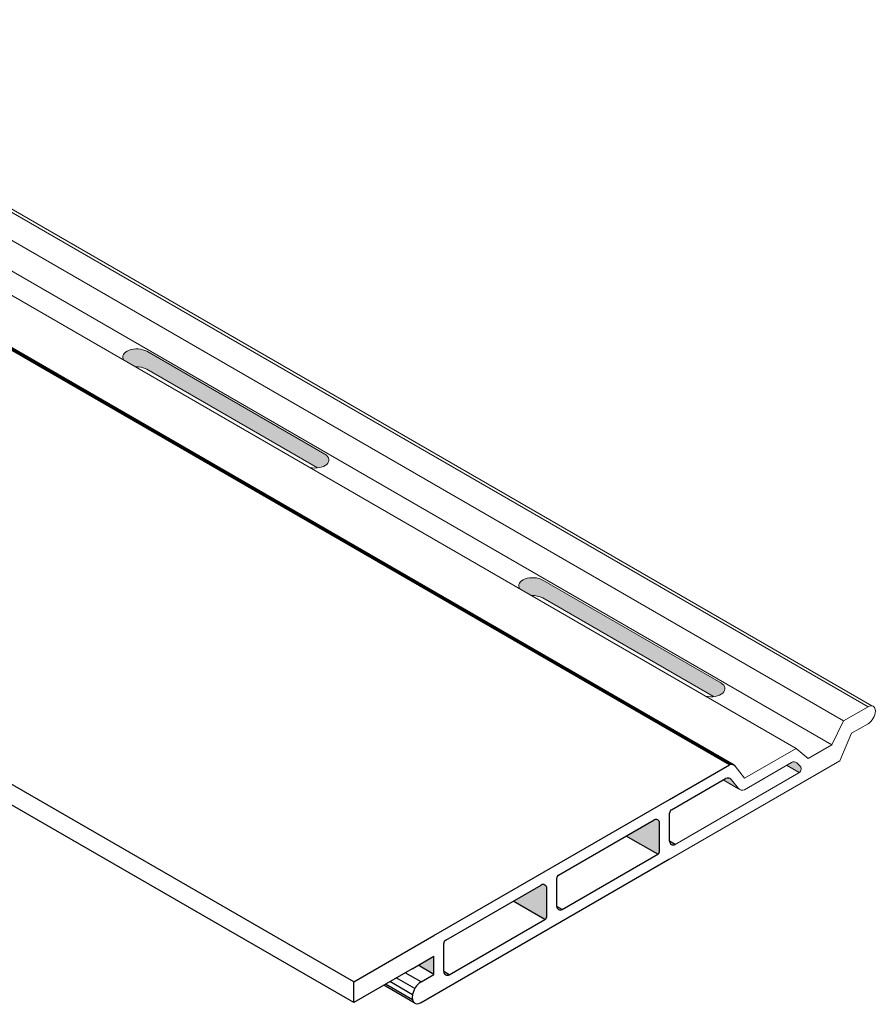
# Model space of a CAD drawing. Header units: millimetres. Extents: x 920 to 4359, y 4990 to 7199.
# Tile 3 of 4: x 2710 to 2897, y 5746 to 5962. Entities that reach past the tile are written whole.
import ezdxf

# ---------------------------------------------------------------- set-up
doc = ezdxf.new("R2010")
doc.units = ezdxf.units.MM
doc.layers.add('Wall', color=4, linetype='Continuous', lineweight=30)

# ---------------------------------------------------------------- blocks, each defined once
blk = doc.blocks.new('S1')
at = {"layer": 'Wall', "lineweight": 5}
h = blk.add_hatch(color=2, dxfattribs=at)
h.dxf.hatch_style = 1
edge = h.paths.add_edge_path()
edge.add_ellipse((1901.66, 847.85), major_axis=(-3.062, 0), ratio=0.5773503, start_angle=225, end_angle=381.92608)
edge.add_line((1898.82, 847.19), (1901.398, 845.702))
edge.add_ellipse((1901.66, 843.94), major_axis=(-3.062, 0), ratio=0.5773503, start_angle=225, end_angle=274.90926, ccw=False)
edge.add_line((1903.825, 845.19), (1941.198, 823.613))
edge.add_ellipse((1940.631, 825.35), major_axis=(-3.062, 0), ratio=0.5773503, start_angle=100.66712, end_angle=225)
edge.add_line((1942.796, 826.6), (1903.825, 849.1))
edge = h.paths.add_edge_path()
edge.add_ellipse((1815.058, 897.85), major_axis=(-3.062, 0), ratio=0.5773503, start_angle=225, end_angle=381.92608)
edge.add_line((1812.217, 897.19), (1814.796, 895.702))
edge.add_ellipse((1815.058, 893.94), major_axis=(-3.062, 0), ratio=0.5773503, start_angle=225, end_angle=274.90926, ccw=False)
edge.add_line((1817.223, 895.19), (1854.596, 873.613))
edge.add_ellipse((1854.029, 875.35), major_axis=(-3.062, 0), ratio=0.5773503, start_angle=100.66712, end_angle=225)
edge.add_line((1856.194, 876.6), (1817.223, 899.1))
edge = h.paths.add_edge_path()
edge.add_ellipse((1728.455, 947.85), major_axis=(-3.062, 0), ratio=0.5773503, start_angle=225, end_angle=381.92608)
edge.add_line((1725.615, 947.19), (1728.193, 945.702))
edge.add_ellipse((1728.455, 943.94), major_axis=(-3.062, 0), ratio=0.5773503, start_angle=225, end_angle=274.90926, ccw=False)
edge.add_line((1730.62, 945.19), (1767.993, 923.613))
edge.add_ellipse((1767.426, 925.35), major_axis=(-3.062, 0), ratio=0.5773503, start_angle=100.66712, end_angle=225)
edge.add_line((1769.591, 926.6), (1730.62, 949.1))
h = blk.add_hatch(color=2, dxfattribs=at)
h.dxf.hatch_style = 1
h.paths.add_polyline_path([(1880.043, 766.869), (1876.578, 764.869), (1880.043, 762.869)])
h.paths.add_polyline_path([(1882.208, 763.505, 0.5773503), (1883.408, 762.812)])
h.paths.add_polyline_path([(1904.724, 781.734, 0.5773503), (1903.524, 782.427), (1897.396, 778.888), (1904.324, 774.888, 0.2679492), (1904.724, 775.581)])
h.paths.add_polyline_path([(1906.889, 777.755, 0.5773503), (1908.089, 777.062)])
h.paths.add_polyline_path([(1929.406, 795.984, 0.5773503), (1928.206, 796.677), (1922.078, 793.138), (1929.006, 789.138, 0.2679492), (1929.406, 789.831)])
h.paths.add_polyline_path([(1931.571, 792.005, 0.5773503), (1932.771, 791.312)])
h.paths.add_polyline_path([(1945.118, 805.451, 0.3728247), (1943.833, 805.699), (1943.329, 805.408), (1946.675, 803.476, -0.011695), (1946.645, 803.512)])
h.paths.add_polyline_path([(1960.004, 808.58), (1959.378, 809.109, 0.3165334), (1958.232, 809.212), (1957.165, 808.596), (1959.933, 806.999, 0.4910538)])
at = {"layer": 'Wall', "color": 4, "lineweight": 5}
for p, q in [((1974.969, 821.375), (1715.162, 971.375)), ((1975.785, 821.589), (1715.977, 971.589)), ((1969.643, 818.3), (1709.836, 968.3)), ((1959.251, 812.3), (1699.443, 962.3)), ((1967.045, 813.1), (1707.237, 963.1)), ((1969.643, 818.3), (1974.969, 821.375)), ((1967.045, 813.1), (1969.643, 818.3)), ((1974.969, 817.675), (1971.375, 815.6)), ((1968.777, 809.6), (1971.375, 815.6)), ((1947.993, 805.8), (1959.251, 812.3)), ((1961.849, 810.1), (1959.251, 812.3)), ((1961.849, 810.1), (1967.045, 813.1)), ((1877.507, 756.905), (1968.777, 809.6)), ((1947.993, 805.8), (1945.93, 808.42)), ((1947.931, 803.265), (1958.232, 809.212)), ((1960.004, 808.58), (1959.378, 809.109)), ((1932.771, 791.312), (1959.857, 806.95)), ((1946.645, 803.512), (1945.118, 805.451))]:
    blk.add_line(p, q, dxfattribs=at)
at = {"layer": 'Wall'}
for p, q in [((1944.644, 808.667), (1684.837, 958.667)), ((1944.955, 808.783), (1685.148, 958.783)), ((1945.333, 808.783), (1685.526, 958.783)), ((1945.663, 808.656), (1685.818, 958.678)), ((1862.497, 761.239), (1602.689, 911.239)), ((1862.497, 756.739), (1602.689, 906.739)), ((1931.571, 801.119), (1944.644, 808.667)), ((1931.971, 798.85), (1943.833, 805.699)), ((1880.043, 771.369), (1931.571, 801.119)), ((1907.289, 784.6), (1928.206, 796.677)), ((1931.571, 792.005), (1931.571, 798.157)), ((1929.406, 789.831), (1929.406, 795.984)), ((1929.006, 789.138), (1922.078, 793.138)), ((1932.771, 791.312), (1931.571, 792.005)), ((1880.043, 758.369), (1931.571, 788.119)), ((1908.089, 777.062), (1929.006, 789.138)), ((1906.889, 777.755), (1906.889, 783.907)), ((1882.608, 770.35), (1903.524, 782.427)), ((1904.724, 775.581), (1904.724, 781.734)), ((1904.324, 774.888), (1897.396, 778.888)), ((1908.089, 777.062), (1906.889, 777.755)), ((1883.408, 762.812), (1904.324, 774.888)), ((1862.497, 761.239), (1880.043, 771.369)), ((1882.208, 763.505), (1882.208, 769.657)), ((1875.279, 764.119), (1880.043, 766.869)), ((1880.043, 762.869), (1880.043, 766.869)), ((1880.043, 762.869), (1880.043, 766.869)), ((1880.043, 762.869), (1876.578, 764.869)), ((1875.279, 764.119), (1862.497, 756.739)), ((1875.844, 759.779), (1871.803, 762.112)), ((1877.228, 761.244), (1873.764, 763.244)), ((1877.228, 761.244), (1880.043, 762.869)), ((1883.408, 762.812), (1882.208, 763.505)), ((1862.497, 756.739), (1862.497, 761.239)), ((1875.713, 756.704), (1869.075, 760.537)), ((1875.336, 757.358), (1869.452, 760.755)), ((1875.336, 758.441), (1870.39, 761.297)), ((1877.228, 756.744), (1880.043, 758.369))]:
    blk.add_line(p, q, dxfattribs=at)
at = {"layer": 'Wall', "color": 1, "lineweight": 5}
for p, q in [((1817.223, 899.1), (1856.194, 876.6)), ((1817.223, 895.19), (1854.596, 873.613)), ((1903.825, 849.1), (1942.796, 826.6)), ((1903.825, 845.19), (1941.198, 823.613)), ((1959.933, 806.999), (1957.165, 808.596)), ((1946.675, 803.476), (1943.329, 805.408))]:
    blk.add_line(p, q, dxfattribs=at)
at = {"layer": 'Wall', "color": 4, "lineweight": 5}
for centre, start, end in [((1958.732, 808.346), 49.74273, 120), ((1959.357, 807.816), 300, 49.74273), ((1947.431, 804.131), 218.21321, 300)]:
    blk.add_arc(centre, 1, start, end, dxfattribs=at)
at = {"layer": 'Wall'}
for centre, radius, start, end in [((1945.144, 807.801), 1, 38.21321, 120), ((1944.333, 804.832), 1, 38.21321, 120), ((1932.371, 798.157), 0.8, 120, 180), ((1928.606, 795.984), 0.8, 0, 120), ((1932.371, 792.005), 0.8, 180, 300), ((1928.606, 789.831), 0.8, 300, 0), ((1907.689, 783.907), 0.8, 120, 180), ((1903.924, 781.734), 0.8, 0, 120), ((1907.689, 777.755), 0.8, 180, 300), ((1903.924, 775.581), 0.8, 300, 0), ((1883.008, 769.657), 0.8, 120, 180), ((1883.008, 763.505), 0.8, 180, 300)]:
    blk.add_arc(centre, radius, start, end, dxfattribs=at)
at = {"layer": 'Wall', "color": 1, "lineweight": 5}
for centre, start_param, end_param in [((1815.058, 897.85), 3.9269908, 6.6658676), ((1815.058, 893.94), 3.9269908, 4.7980717), ((1854.029, 875.35), 1.188114, 3.9269908), ((1901.66, 847.85), 3.9269908, 6.6658676), ((1901.66, 843.94), 3.9269908, 4.7980717), ((1940.631, 825.35), 1.188114, 3.9269908)]:
    blk.add_ellipse(centre, major_axis=(-3.062, 0), ratio=0.5773503, start_param=start_param, end_param=end_param, dxfattribs=at)
at = {"layer": 'Wall', "color": 4, "lineweight": 5}
blk.add_ellipse((1974.969, 819.525), major_axis=(-1.133, -1.962), ratio=0.5773503, start_param=0.7853982, end_param=3.9269908, dxfattribs=at)
at = {"layer": 'Wall'}
blk.add_ellipse((1877.228, 758.994), major_axis=(-1.378, -2.386), ratio=0.5773503, start_param=3.9269908, end_param=7.0685835, dxfattribs=at)

msp = doc.modelspace()

# ---------------------------------------------------------------- block references
at = {"layer": 'Wall', "color": 1, "lineweight": 5}
msp.add_blockref('S1', (920.29, 4989.98), dxfattribs=at)

doc.saveas('drawing.dxf')
